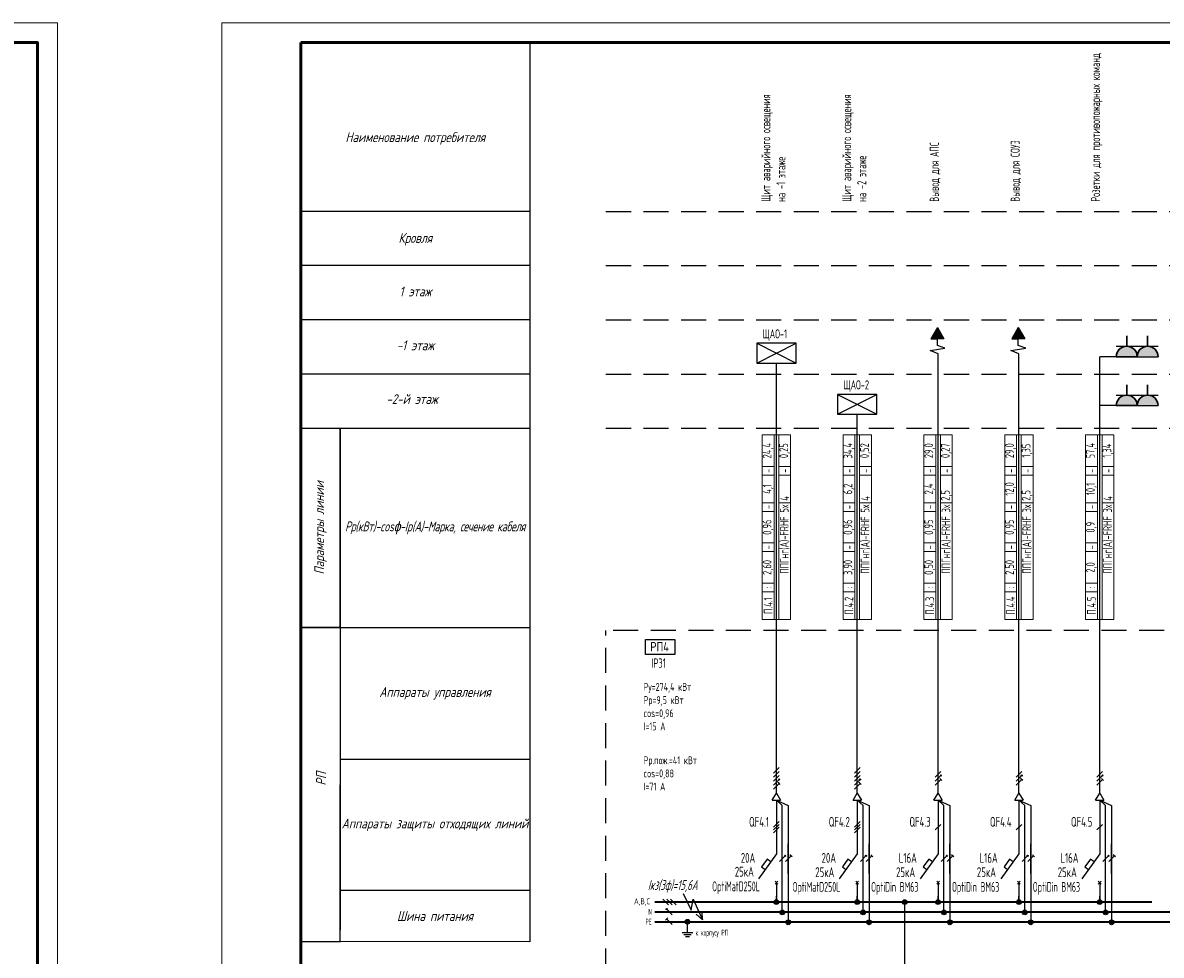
# Model space of a CAD drawing. Header units: millimetres. Extents: x -101899 to 582947, y -77476 to 345289.
# Tile 90 of 100: x 270945 to 299819, y 127703 to 151348. Entities that reach past the tile are written whole.
import ezdxf
from ezdxf.enums import TextEntityAlignment as Align

# ---------------------------------------------------------------- set-up
doc = ezdxf.new("R2010")
doc.units = ezdxf.units.MM
doc.linetypes.add('штриховая2', pattern=[9.525, 6.35, -3.175])
doc.layers.get('Defpoints').update_dxf_attribs({"color": 253})
doc.layers.add('$_Блоки', color=7, linetype='Continuous')
doc.layers.add('текст', color=7, linetype='Continuous', lineweight=20)
doc.layers.add('ФОРМАТ', color=7, linetype='Continuous', lineweight=18)
doc.styles.add('$_Electrical_gost', font='cs_gost2304.shx', dxfattribs={"width": 0.8})
doc.styles.add('$_ГОСТ.15', font='gost-uw.shx', dxfattribs={"oblique": 15})
doc.styles.add('_ЕСКД', font='cs_gost2304.shx', dxfattribs={"oblique": 15, "height": 2.5})
doc.styles.add('Electrical_gost', font='cs_gost2304.shx', dxfattribs={"height": 250})
doc.styles.add('ЕСКД', font='cs_gost2304.shx', dxfattribs={"oblique": 15, "height": 2.5})

# ---------------------------------------------------------------- blocks, each defined once
blk = doc.blocks.new('*U158')
at = {"layer": 'ФОРМАТ'}
blk.add_lwpolyline([(1485, 420), (1485, 0), (0, 0), (0, 420)], close=True, dxfattribs=at)
at = {"layer": 'ФОРМАТ', "lineweight": 53}
blk.add_lwpolyline([(20, 415), (20, 5), (1480, 5), (1480, 415)], close=True, dxfattribs=at)
blk = doc.blocks.new('Точка соединения')
blk.add_hatch(color=256).paths.add_polyline_path([(0.6, 0, 1), (-0.6, 0, 1)])
blk.add_hatch(color=256).paths.add_polyline_path([(0.6, 0, 1), (-0.6, 0, 1)])
blk.add_circle((0, 0), 0.6)
blk.add_circle((0, 0), 0.6)
blk = doc.blocks.new('*U9')
for p, q in [((3.75, 0), (-3.75, 0)), ((-1.71, 0.71), (-0.29, -0.71)), ((-0.71, 0.71), (0.71, -0.71)), ((0.29, 0.71), (1.71, -0.71))]:
    blk.add_line(p, q)
blk = doc.blocks.new('*U10')
h = blk.add_hatch(color=256)
h.dxf.hatch_style = 1
h.paths.add_polyline_path([(-0.56, 0.71, 1), (-0.86, 0.71, 1)])
h = blk.add_hatch(color=256)
h.dxf.hatch_style = 1
h.paths.add_polyline_path([(-0.56, 0.71, 1), (-0.86, 0.71, 1)])
for p, q in [((3.75, 0), (-3.75, 0)), ((0.71, -0.71), (-0.71, 0.71))]:
    blk.add_line(p, q)
blk.add_circle((-0.71, 0.71), 0.15)
blk.add_circle((-0.71, 0.71), 0.15)
blk = doc.blocks.new('*U11')
for p, q in [((3.75, 0), (-3.75, 0)), ((-0.42, 0.99), (-0.99, 0.42)), ((0.71, -0.71), (-0.71, 0.71))]:
    blk.add_line(p, q)
blk = doc.blocks.new('*U29')
for p, q in [((0, 25.74), (0, 12.14)), ((0.71, 20.36), (-0.71, 18.94)), ((0.71, 19.65), (-0.71, 18.24)), ((0.71, 18.94), (-0.71, 17.53)), ((0, 12.14), (-4.55, 5.86)), ((-0.35, 5.2), (0.35, 4.49)), ((-0.35, 4.49), (0.35, 5.2)), ((0, 4.84), (0, 0))]:
    blk.add_line(p, q)
blk.add_lwpolyline([(-1.42, 10.18), (-2.35, 10.84), (-3.76, 8.87), (-2.85, 8.21)])
at = {"style": 'Electrical_gost', "flags": 8}
for tag, width, p in [('QF', 0.8, (-1.86, 20.29)), ('ХАРАКТЕРИСТИКА_И_ТОК', 0.8, (-5.38, 11.14)), ('ОТКЛЮЧАЮЩАЯ_СПОСОБНОСТЬ', 0.8, (-5.38, 7.64)), ('МАРКА', 0.6, (-5.38, 4.14))]:
    blk.add_attdef(tag, text='', height=2.5, dxfattribs=dict(at, width=width)).set_placement(p, align=Align.MIDDLE_RIGHT)
blk = doc.blocks.new('*U15')
h = blk.add_hatch(color=256)
h.dxf.hatch_style = 1
h.paths.add_polyline_path([(0.86, -0.29, 1), (0.56, -0.29, 1)])
for p, q in [((0, -3.75), (0, 3.75)), ((0.71, 2.71), (-0.71, 1.29)), ((0.71, 1.71), (-0.71, 0.29)), ((0.71, 0.71), (-0.71, -0.71)), ((0.71, -0.29), (-0.71, -1.71)), ((0.71, -1.29), (-0.71, -2.71)), ((0.99, -1.58), (0.42, -1.01))]:
    blk.add_line(p, q)
blk.add_circle((0.71, -0.29), 0.15)
blk = doc.blocks.new('*U13')
h = blk.add_hatch(color=256)
h.dxf.hatch_style = 1
h.paths.add_polyline_path([(0.86, 0.71, 1), (0.56, 0.71, 1)])
h = blk.add_hatch(color=256)
h.dxf.hatch_style = 1
h.paths.add_polyline_path([(0.86, 0.71, 1), (0.56, 0.71, 1)])
for p, q in [((0, -3.75), (0, 3.75)), ((-0.71, -0.71), (0.71, 0.71))]:
    blk.add_line(p, q)
blk.add_circle((0.71, 0.71), 0.15)
blk.add_circle((0.71, 0.71), 0.15)
blk = doc.blocks.new('*U12')
for p, q in [((0, -3.75), (0, 3.75)), ((-0.71, -0.71), (0.71, 0.71)), ((0.99, 0.42), (0.42, 0.99))]:
    blk.add_line(p, q)
blk = doc.blocks.new('*U33')
at = {"layer": '$_Блоки', "color": 0}
for p, q in [((-5, 5), (5, 0)), ((-5, 0), (5, 5))]:
    blk.add_line(p, q, dxfattribs=at)
blk.add_lwpolyline([(-5, 0), (5, 0), (5, 5), (-5, 5)], close=True, dxfattribs=at)
at = {"layer": '$_Блоки', "style": 'Electrical_gost', "flags": 1}
for tag, p in [('ПОМЕЩЕНИЕ_№', (-0.37, 27.49)), ('ГРУППА_№', (-0.37, 23.49)), ('НАИМЕНОВАНИЕ', (-0.37, 19.49)), ('ПРИМЕЧАНИЕ', (-0.37, 15.49))]:
    blk.add_attdef(tag, text='', height=2.5, dxfattribs=at).set_placement(p, align=Align.TOP_LEFT)
blk = doc.blocks.new('*T163')
at = {"layer": 'Defpoints', "color": 8, "linetype": 'ByBlock', "lineweight": 0, "transparency": 16777216}
for p, q in [((0, 0), (0, 4680)), ((0, 4680), (720, 4680)), ((300, 0), (300, 4680)), ((420, 0), (420, 4680)), ((720, 0), (720, 4680)), ((0, 3880), (300, 3880)), ((420, 3880), (720, 3880)), ((0, 3660), (300, 3660)), ((420, 3660), (720, 3660)), ((0, 2960), (300, 2960)), ((420, 2960), (720, 2960)), ((0, 2740), (300, 2740)), ((0, 1940), (300, 1940)), ((0, 1720), (300, 1720)), ((0, 920), (300, 920)), ((0, 700), (300, 700)), ((0, 0), (720, 0))]:
    blk.add_line(p, q, dxfattribs=at)
at = {"color": 0, "transparency": 16777216, "char_height": 220, "rotation": 90, "style": '$_Electrical_gost'}
for s, insert, width, attachment_point in [('24,4', (150, 4280), 800, 5), ('0,25', (570, 4280), 800, 5), ('-', (150, 3770), 220, 5), ('-', (570, 3770), 220, 5), ('4,1', (150, 3310), 700, 5), ('-', (150, 2850), 220, 5), ('4', (570, 3010), 600, 4), ('{\\C256;ППГнг(А)-FRHF 5х}', (570, 2910), 2860, 6), ('0,96', (150, 2340), 800, 5), ('-', (150, 1830), 220, 5), ('2,60', (150, 1320), 800, 5), ('П.4.1', (150, 350), 700, 5), (':', (150, 810), 220, 5)]:
    blk.add_mtext(s, dxfattribs=dict(at, insert=insert, width=width, attachment_point=attachment_point))
blk = doc.blocks.new('*T164')
at = {"layer": 'Defpoints', "color": 8, "linetype": 'ByBlock', "lineweight": 0, "transparency": 16777216}
for p, q in [((0, 0), (0, 4680)), ((0, 4680), (720, 4680)), ((300, 0), (300, 4680)), ((420, 0), (420, 4680)), ((720, 0), (720, 4680)), ((0, 3880), (300, 3880)), ((420, 3880), (720, 3880)), ((0, 3660), (300, 3660)), ((420, 3660), (720, 3660)), ((0, 2960), (300, 2960)), ((420, 2960), (720, 2960)), ((0, 2740), (300, 2740)), ((0, 1940), (300, 1940)), ((0, 1720), (300, 1720)), ((0, 920), (300, 920)), ((0, 700), (300, 700)), ((0, 0), (720, 0))]:
    blk.add_line(p, q, dxfattribs=at)
at = {"color": 0, "transparency": 16777216, "char_height": 220, "rotation": 90, "style": '$_Electrical_gost'}
for s, insert, width, attachment_point in [('34,4', (150, 4280), 800, 5), ('0,52', (570, 4280), 800, 5), ('-', (150, 3770), 220, 5), ('-', (570, 3770), 220, 5), ('6,2', (150, 3310), 700, 5), ('-', (150, 2850), 220, 5), ('4', (570, 3010), 600, 4), ('{\\C256;ППГнг(А)-FRHF 5х}', (570, 2910), 2860, 6), ('0,96', (150, 2340), 800, 5), ('-', (150, 1830), 220, 5), ('3,90', (150, 1320), 800, 5), ('П.4.2', (150, 350), 700, 5), (':', (150, 810), 220, 5)]:
    blk.add_mtext(s, dxfattribs=dict(at, insert=insert, width=width, attachment_point=attachment_point))
blk = doc.blocks.new('*U30')
for p, q in [((0, 25.74), (0, 12.14)), ((0.71, 19.65), (-0.71, 18.24)), ((0, 12.14), (-4.55, 5.86)), ((-0.35, 5.2), (0.35, 4.49)), ((-0.35, 4.49), (0.35, 5.2)), ((0, 4.84), (0, 0))]:
    blk.add_line(p, q)
blk.add_lwpolyline([(-1.42, 10.18), (-2.35, 10.84), (-3.76, 8.87), (-2.85, 8.21)])
at = {"style": 'Electrical_gost', "flags": 8}
for tag, width, p in [('QF', 0.8, (-1.86, 20.29)), ('ХАРАКТЕРИСТИКА_И_ТОК', 0.8, (-5.38, 11.14)), ('ОТКЛЮЧАЮЩАЯ_СПОСОБНОСТЬ', 0.8, (-5.38, 7.64)), ('МАРКА', 0.6, (-5.38, 4.14))]:
    blk.add_attdef(tag, text='', height=2.5, dxfattribs=dict(at, width=width)).set_placement(p, align=Align.MIDDLE_RIGHT)
blk = doc.blocks.new('*U14')
h = blk.add_hatch(color=256)
h.dxf.hatch_style = 1
h.paths.add_polyline_path([(0.86, 0.71, 1), (0.56, 0.71, 1)])
for p, q in [((0, -3.75), (0, 3.75)), ((0.71, 1.71), (-0.71, 0.29)), ((0.71, 0.71), (-0.71, -0.71)), ((0.71, -0.29), (-0.71, -1.71)), ((0.99, -0.58), (0.42, -0.01))]:
    blk.add_line(p, q)
blk.add_circle((0.71, 0.71), 0.15)
blk = doc.blocks.new('*T165')
at = {"layer": 'Defpoints', "color": 8, "linetype": 'ByBlock', "lineweight": 0, "transparency": 16777216}
for p, q in [((0, 0), (0, 4680)), ((0, 4680), (720, 4680)), ((300, 0), (300, 4680)), ((420, 0), (420, 4680)), ((720, 0), (720, 4680)), ((0, 3880), (300, 3880)), ((420, 3880), (720, 3880)), ((0, 3660), (300, 3660)), ((420, 3660), (720, 3660)), ((0, 2960), (300, 2960)), ((420, 2960), (720, 2960)), ((0, 2740), (300, 2740)), ((0, 1940), (300, 1940)), ((0, 1720), (300, 1720)), ((0, 920), (300, 920)), ((0, 700), (300, 700)), ((0, 0), (720, 0))]:
    blk.add_line(p, q, dxfattribs=at)
at = {"color": 0, "transparency": 16777216, "char_height": 220, "rotation": 90, "style": '$_Electrical_gost'}
for s, insert, width, attachment_point in [('29,0', (150, 4280), 800, 5), ('0,27', (570, 4280), 800, 5), ('-', (150, 3770), 220, 5), ('-', (570, 3770), 220, 5), ('2,4', (150, 3310), 700, 5), ('2,5', (570, 3010), 600, 4), ('-', (150, 2850), 220, 5), ('{\\C256;ППГнг(А)-FRHF 3х}', (570, 2910), 2860, 6), ('0,95', (150, 2340), 800, 5), ('-', (150, 1830), 220, 5), ('0,50', (150, 1320), 800, 5), ('П.4.3', (150, 350), 700, 5), (':', (150, 810), 220, 5)]:
    blk.add_mtext(s, dxfattribs=dict(at, insert=insert, width=width, attachment_point=attachment_point))
blk = doc.blocks.new('*T166')
at = {"layer": 'Defpoints', "color": 8, "linetype": 'ByBlock', "lineweight": 0, "transparency": 16777216}
for p, q in [((0, 0), (0, 4680)), ((0, 4680), (720, 4680)), ((300, 0), (300, 4680)), ((420, 0), (420, 4680)), ((720, 0), (720, 4680)), ((0, 3880), (300, 3880)), ((420, 3880), (720, 3880)), ((0, 3660), (300, 3660)), ((420, 3660), (720, 3660)), ((0, 2960), (300, 2960)), ((420, 2960), (720, 2960)), ((0, 2740), (300, 2740)), ((0, 1940), (300, 1940)), ((0, 1720), (300, 1720)), ((0, 920), (300, 920)), ((0, 700), (300, 700)), ((0, 0), (720, 0))]:
    blk.add_line(p, q, dxfattribs=at)
at = {"color": 0, "transparency": 16777216, "char_height": 220, "rotation": 90, "style": '$_Electrical_gost'}
for s, insert, width, attachment_point in [('29,0', (150, 4280), 800, 5), ('1,35', (570, 4280), 800, 5), ('-', (150, 3770), 220, 5), ('-', (570, 3770), 220, 5), ('12,0', (150, 3310), 700, 5), ('2,5', (570, 3010), 600, 4), ('-', (150, 2850), 220, 5), ('{\\C256;ППГнг(А)-FRHF 3х}', (570, 2910), 2860, 6), ('0,95', (150, 2340), 800, 5), ('-', (150, 1830), 220, 5), ('2,50', (150, 1320), 800, 5), ('П.4.4', (150, 350), 700, 5), (':', (150, 810), 220, 5)]:
    blk.add_mtext(s, dxfattribs=dict(at, insert=insert, width=width, attachment_point=attachment_point))
blk = doc.blocks.new('*T167')
at = {"layer": 'Defpoints', "color": 8, "linetype": 'ByBlock', "lineweight": 0, "transparency": 16777216}
for p, q in [((0, 0), (0, 4680)), ((0, 4680), (720, 4680)), ((300, 0), (300, 4680)), ((420, 0), (420, 4680)), ((720, 0), (720, 4680)), ((0, 3880), (300, 3880)), ((420, 3880), (720, 3880)), ((0, 3660), (300, 3660)), ((420, 3660), (720, 3660)), ((0, 2960), (300, 2960)), ((420, 2960), (720, 2960)), ((0, 2740), (300, 2740)), ((0, 1940), (300, 1940)), ((0, 1720), (300, 1720)), ((0, 920), (300, 920)), ((0, 700), (300, 700)), ((0, 0), (720, 0))]:
    blk.add_line(p, q, dxfattribs=at)
at = {"color": 0, "transparency": 16777216, "char_height": 220, "rotation": 90, "style": '$_Electrical_gost'}
for s, insert, width, attachment_point in [('57,4', (150, 4280), 800, 5), ('1,34', (570, 4280), 800, 5), ('-', (150, 3770), 220, 5), ('-', (570, 3770), 220, 5), ('10,1', (150, 3310), 700, 5), ('-', (150, 2850), 220, 5), ('4', (570, 3010), 600, 4), ('{\\C256;ППГнг(А)-FRHF 3х}', (570, 2910), 2860, 6), ('0,9', (150, 2340), 800, 5), ('-', (150, 1830), 220, 5), ('2,0', (150, 1320), 800, 5), ('П.4.5', (150, 350), 700, 5), (':', (150, 810), 220, 5)]:
    blk.add_mtext(s, dxfattribs=dict(at, insert=insert, width=width, attachment_point=attachment_point))
blk = doc.blocks.new('*U32')
at = {"layer": '$_Блоки'}
h = blk.add_hatch(color=0, dxfattribs=at)
h.dxf.hatch_style = 1
h.paths.add_polyline_path([(-2.65, 0), (2.65, 0, 1)])
at = {"layer": '$_Блоки', "color": 0, "lineweight": 30}
blk.add_line((0, 5.31), (0, 2.65), dxfattribs=at)
at = {"layer": '$_Блоки', "color": 0}
for p, q in [((-2.65, 2.65), (2.65, 2.65)), ((-2.65, 0), (2.65, 0))]:
    blk.add_line(p, q, dxfattribs=at)
at = {"layer": '$_Блоки', "color": 0, "lineweight": 30}
blk.add_arc((0, 0), 2.65, 360, 180, dxfattribs=at)
at = {"layer": '$_Блоки', "color": 0, "style": 'Electrical_gost', "flags": 1}
for tag, p in [('ПОМЕЩЕНИЕ_№', (-0.4, 25.49)), ('ГРУППА_№', (-0.4, 21.49)), ('НАИМЕНОВАНИЕ', (-0.4, 17.49)), ('ПРИМЕЧАНИЕ', (-0.4, 13.49))]:
    blk.add_attdef(tag, text='', height=2.5, dxfattribs=at).set_placement(p, align=Align.TOP_LEFT)

msp = doc.modelspace()

# ---------------------------------------------------------------- hatches: boundary and pattern name
h = msp.add_hatch(color=256)
h.dxf.hatch_style = 1
h.paths.add_polyline_path([(294143.8, 143623.5), (293978, 143334.9), (294143.8, 143334.9), (294309.7, 143334.9)])
h = msp.add_hatch(color=256)
h.dxf.hatch_style = 1
h.paths.add_polyline_path([(296193.8, 143623.5), (296028, 143334.9), (296193.8, 143334.9), (296359.7, 143334.9)])

# ---------------------------------------------------------------- linework, layer by layer
for p, q in [((278995.8, 136012.2), (283806, 136012.2)), ((278996.9, 132677.6), (278996.9, 128342.1)), ((289954.2, 131631.2), (290059.2, 131813.1)), ((290059.2, 131813.1), (290164.2, 131631.2)), ((292004.2, 131631.2), (292109.2, 131813.1)), ((292109.2, 131813.1), (292214.2, 131631.2)), ((294054.2, 131631.2), (294159.2, 131813.1)), ((294159.2, 131813.1), (294264.2, 131631.2)), ((296104.2, 131631.2), (296209.2, 131813.1)), ((296209.2, 131813.1), (296314.2, 131631.2)), ((298154.2, 131631.2), (298259.2, 131813.1)), ((298259.2, 131813.1), (298364.2, 131631.2)), ((289954.2, 131631.2), (290164.2, 131631.2)), ((292004.2, 131631.2), (292214.2, 131631.2)), ((294054.2, 131631.2), (294264.2, 131631.2)), ((296104.2, 131631.2), (296314.2, 131631.2)), ((298154.2, 131631.2), (298364.2, 131631.2)), ((290059.2, 129056.9), (290059.2, 129202.6)), ((292109.2, 129056.9), (292109.2, 129202.6)), ((294159.2, 129056.9), (294159.2, 129202.6)), ((296209.2, 129056.9), (296209.2, 129202.6)), ((298259.2, 129056.9), (298259.2, 129202.6)), ((287669, 128277.4), (287939, 128277.4)), ((287709.5, 128232.4), (287898.5, 128232.4)), ((287750, 128179.3), (287858, 128179.3))]:
    msp.add_line(p, q)
at = {"linetype": 'штриховая2', "ltscale": 100}
msp.add_line((285737.2, 116764), (285737.2, 135935.2), dxfattribs=at)
for points in [[(277997.4, 150848.2), (283803.6, 150848.2), (283803.6, 145190.5), (277997.4, 145190.5)], [(277999.1, 128053.5), (278996.4, 128052), (279002, 136013.7), (278003.6, 136013.7)], [(286740.8, 135710.4), (287480.2, 135708.3), (287480.2, 135327.7), (286740.8, 135329.8)], [(286740.8, 135710.4), (287480.2, 135708.3), (287480.2, 135327.7), (286740.8, 135329.8)]]:
    msp.add_lwpolyline(points, close=True)
for points in [[(283803.6, 146565.5), (277997.4, 146565.5)], [(283803.6, 145190.5), (283803.6, 128044.7), (278996.4, 128048.1)], [(277999.1, 141066.3), (277997.4, 144481.8)], [(283803.6, 143815.5), (277997.4, 143815.5)], [(294143.8, 143623.5), (293978, 143334.9), (294143.8, 143334.9)], [(294143.8, 143623.5), (294309.7, 143334.9), (294143.8, 143334.9)], [(296193.8, 143623.5), (296028, 143334.9), (296193.8, 143334.9)], [(296193.8, 143623.5), (296359.7, 143334.9), (296193.8, 143334.9)], [(294159.2, 142520), (294159.2, 142953.6), (293959.2, 143037.6), (294334.5, 143098.2), (294143.8, 143164.3), (294143.8, 143334.9)], [(296209.2, 142520), (296209.2, 142953.6), (296009.2, 143037.6), (296384.5, 143098.2), (296193.8, 143164.3), (296193.8, 143334.9)], [(290059.2, 131813.1), (290059.2, 142720)], [(294159.2, 131813.1), (294159.2, 142880)], [(296209.2, 131813.1), (296209.2, 142880)], [(298259.2, 131813.1), (298259.2, 142880)], [(299209.2, 142880), (298259.2, 142880)], [(283803.6, 142440.5), (277997.4, 142440.5)], [(299209.2, 141640), (298259.2, 141640)], [(292109.2, 131813.1), (292109.2, 141420)], [(277997.4, 141065.5), (283803.6, 141065.5)], [(277999.1, 141066.3), (277999.1, 136014.5), (278996.4, 136013), (278997.5, 141066.3)], [(278996.9, 141066.3), (278996.9, 136013)], [(278999.4, 132677.6), (278999.4, 136013)], [(278995.8, 132676.8), (283806, 132676.8)], [(290209.2, 128806.9), (290209.2, 131497.8), (290059.2, 131631.2), (290359.2, 131497.8), (290359.2, 128556.9)], [(290209.2, 128806.9), (290209.2, 131497.8), (290059.2, 131631.2), (290359.2, 131497.8), (290359.2, 128556.9)], [(292259.2, 128806.9), (292259.2, 131497.8), (292109.2, 131631.2), (292409.2, 131497.8), (292409.2, 128556.9)], [(292259.2, 128806.9), (292259.2, 131497.8), (292109.2, 131631.2), (292409.2, 131497.8), (292409.2, 128556.9)], [(294309.2, 128806.9), (294309.2, 131497.8), (294159.2, 131631.2), (294459.2, 131497.8), (294459.2, 128556.9)], [(294309.2, 128806.9), (294309.2, 131497.8), (294159.2, 131631.2), (294459.2, 131497.8), (294459.2, 128556.9)], [(296359.2, 128806.9), (296359.2, 131497.8), (296209.2, 131631.2), (296509.2, 131497.8), (296509.2, 128556.9)], [(296359.2, 128806.9), (296359.2, 131497.8), (296209.2, 131631.2), (296509.2, 131497.8), (296509.2, 128556.9)], [(298409.2, 128806.9), (298409.2, 131497.8), (298259.2, 131631.2), (298559.2, 131497.8), (298559.2, 128556.9)], [(298409.2, 128806.9), (298409.2, 131497.8), (298259.2, 131631.2), (298559.2, 131497.8), (298559.2, 128556.9)], [(283803.6, 129341.4), (278995.8, 129341.4)], [(287693.8, 129270.9), (287893.7, 128849.1), (287945.7, 129125.4), (288187.2, 128603.8), (288177.3, 128823.8)], [(293312.9, 127360.9), (293312.9, 129050.2)], [(287804, 128277.4), (287804, 128550.2)], [(288024.4, 128744.2), (288187.2, 128603.8)]]:
    msp.add_lwpolyline(points)
for points in [[(285737.2, 146565.5), (399903.6, 146565.5)], [(285737.2, 145190.5), (399903.6, 145190.5)], [(285737.2, 143815.5), (399903.6, 143815.5)], [(285737.2, 142440.5), (399903.6, 142440.5)], [(285737.2, 141065.5), (399903.6, 141065.5)], [(399903.6, 135935.2), (285737.2, 135935.2)]]:
    msp.add_lwpolyline(points, dxfattribs=at)
at = {"const_width": 50}
for points in [[(286973.1, 129050.2), (299582.9, 129050.2)], [(286973.1, 128797.2), (399154.9, 128798.4)], [(286973.1, 128547.2), (399149, 128548.4)]]:
    msp.add_lwpolyline(points, dxfattribs=at)

# ---------------------------------------------------------------- block references
at = {"color": 114, "true_color": 0x139b48, "xscale": 100, "yscale": 100, "zscale": 100}
for p in [(123321.7, 109347.8), (275997.4, 109347.8)]:
    msp.add_blockref('*U158', p, dxfattribs=at)
at = {"xscale": 100, "yscale": 100, "zscale": 100}
for name, p in [('*U33', (290059.2, 142720)), ('*U32', (298943.9, 142880)), ('*U32', (299474.5, 142880)), ('*U32', (298943.9, 141640)), ('*U32', (299474.5, 141640)), ('*U33', (292109.2, 141420)), ('*U15', (290059.2, 132188.1)), ('*U15', (292109.2, 132188.1)), ('*U14', (294159.2, 132188.1)), ('*U14', (296209.2, 132188.1)), ('*U14', (298259.2, 132188.1)), ('*U13', (290209.2, 130152.4)), ('*U12', (290359.2, 130152.4)), ('*U13', (292259.2, 130152.4)), ('*U12', (292409.2, 130152.4)), ('*U13', (294309.2, 130152.4)), ('*U12', (294459.2, 130152.4)), ('*U13', (296359.2, 130152.4)), ('*U12', (296509.2, 130152.4)), ('*U13', (298409.2, 130152.4)), ('*U12', (298559.2, 130152.4)), ('*U9', (287348.1, 129050.2)), ('Точка соединения', (290059.2, 129050.7)), ('Точка соединения', (292109.2, 129050.7)), ('Точка соединения', (293312.9, 129050.7)), ('Точка соединения', (294159.2, 129050.7)), ('Точка соединения', (296209.2, 129050.7)), ('Точка соединения', (298259.2, 129050.7)), ('*U10', (287348.1, 128800.2)), ('Точка соединения', (290209.2, 128790)), ('Точка соединения', (292259.2, 128790)), ('Точка соединения', (294309.2, 128790)), ('Точка соединения', (296359.2, 128790)), ('Точка соединения', (298409.2, 128790)), ('*U11', (287348.1, 128550.2)), ('Точка соединения', (287804, 128550.2)), ('Точка соединения', (290359.2, 128537.1)), ('Точка соединения', (292409.2, 128537.1)), ('Точка соединения', (294459.2, 128537.1)), ('Точка соединения', (296509.2, 128537.1)), ('Точка соединения', (298559.2, 128537.1))]:
    msp.add_blockref(name, p, dxfattribs=at)
for name, p in [('*T163', (289699.2, 136216.8)), ('*T164', (291749.2, 136216.8)), ('*T165', (293799.2, 136216.8)), ('*T166', (295849.2, 136216.8)), ('*T167', (297899.2, 136216.8))]:
    msp.add_blockref(name, p)
ref = msp.add_blockref('*U29', (290059.2, 129056.9), dxfattribs=dict(xscale=100, yscale=100, zscale=100))
ref.add_attrib('QF', 'QF4.1', dxfattribs={"height": 250, "style": 'Electrical_gost', "width": 0.8}).set_placement((289872.7, 131085.8), align=Align.MIDDLE_RIGHT)
ref.add_attrib('ХАРАКТЕРИСТИКА_И_ТОК', '20A', dxfattribs={"height": 250, "style": 'Electrical_gost', "width": 0.8}).set_placement((289521.5, 130171), align=Align.MIDDLE_RIGHT)
ref = msp.add_blockref('*U29', (292109.2, 129056.9), dxfattribs=dict(xscale=100, yscale=100, zscale=100))
ref.add_attrib('QF', 'QF4.2', dxfattribs={"height": 250, "style": 'Electrical_gost', "width": 0.8}).set_placement((291922.7, 131085.8), align=Align.MIDDLE_RIGHT)
ref.add_attrib('ХАРАКТЕРИСТИКА_И_ТОК', '20A', dxfattribs={"height": 250, "style": 'Electrical_gost', "width": 0.8}).set_placement((291571.5, 130171), align=Align.MIDDLE_RIGHT)
ref = msp.add_blockref('*U30', (294159.2, 129056.9), dxfattribs=dict(xscale=100, yscale=100, zscale=100))
ref.add_attrib('QF', 'QF4.3', dxfattribs={"height": 250, "style": 'Electrical_gost', "width": 0.8}).set_placement((293972.7, 131085.8), align=Align.MIDDLE_RIGHT)
ref.add_attrib('ХАРАКТЕРИСТИКА_И_ТОК', 'L16A', dxfattribs={"height": 250, "style": 'Electrical_gost', "width": 0.8}).set_placement((293621.5, 130171), align=Align.MIDDLE_RIGHT)
ref = msp.add_blockref('*U30', (296209.2, 129056.9), dxfattribs=dict(xscale=100, yscale=100, zscale=100))
ref.add_attrib('QF', 'QF4.4', dxfattribs={"height": 250, "style": 'Electrical_gost', "width": 0.8}).set_placement((296022.7, 131085.8), align=Align.MIDDLE_RIGHT)
ref.add_attrib('ХАРАКТЕРИСТИКА_И_ТОК', 'L16A', dxfattribs={"height": 250, "style": 'Electrical_gost', "width": 0.8}).set_placement((295671.5, 130171), align=Align.MIDDLE_RIGHT)
ref = msp.add_blockref('*U30', (298259.2, 129056.9), dxfattribs=dict(xscale=100, yscale=100, zscale=100))
ref.add_attrib('QF', 'QF4.5', dxfattribs={"height": 250, "style": 'Electrical_gost', "width": 0.8}).set_placement((298072.7, 131085.8), align=Align.MIDDLE_RIGHT)
ref.add_attrib('ХАРАКТЕРИСТИКА_И_ТОК', 'L16A', dxfattribs={"height": 250, "style": 'Electrical_gost', "width": 0.8}).set_placement((297721.5, 130171), align=Align.MIDDLE_RIGHT)

# ---------------------------------------------------------------- texts
at = {"layer": 'текст', "linetype": 'Continuous', "style": '$_ГОСТ.15', "width": 0.8}
msp.add_text(' IP31', height=240, dxfattribs=at).set_placement((286791.7, 134990))
msp.add_text(' IP31', height=240, dxfattribs=at).set_placement((286791.7, 134990))
at = {"layer": 'текст', "linetype": 'Continuous', "char_height": 230, "attachment_point": 4, "rotation": 90, "style": '$_Electrical_gost'}
for s, insert, width in [('Розетки для противопожарных команд', (298183, 146808.2), 3770.5), ('Щит аварийного освещения \\Pна -1 этаже', (289983, 146808.2), 3770.5), ('Щит аварийного освещения \\Pна -2 этаже', (292033, 146808.2), 3770.5), ('Вывод для АПС', (294083, 146808.2), 1813.672), ('Вывод для СОУЭ', (296133, 146808.2), 1916.246)]:
    msp.add_mtext(s, dxfattribs=dict(at, insert=insert, width=width))
at = {"layer": 'текст'}
for s, insert, char_height, width, attachment_point, style in [('Наименование потребителя', (280900.2, 148412.8), 250, 5806.697, 5, 'ЕСКД'), ('Кровля', (280900.5, 145857.3), 250, 5806.142, 5, '_ЕСКД'), ('1 этаж', (280900.5, 144534.1), 250, 5806.142, 5, '_ЕСКД'), ('-1 этаж', (280900.5, 143168.4), 250, 5806.142, 5, '_ЕСКД'), ('-2-й этаж', (280816.1, 141805.2), 250, 1863.057, 5, 'ЕСКД'), ('\\pxi0.00721;{\\W0.9;\\T0.95;Рр(кВт)-cos\\fISOCPEUR|b0|i0|c204|p34;ɸ\\Fcs_gost2304|c204;-Ip(А)-Марка, сечение кабеля}', (281400, 138538.9), 250, 4807.2, 5, 'ЕСКД'), ('{\\C0;Ру=274,4 кВт\\PРр=9,5 кВт\\Pcos=0,96\\PI=15 А}', (286688.7, 134006.5), 200, 1694.957, 4, '$_Electrical_gost'), ('Аппараты управления', (281402.1, 134344.5), 250, 4807.754, 5, 'ЕСКД'), ('{\\C0;Рр.пож.=41 кВт\\Pcos=0,88\\PI=71 А}', (286688.7, 132312.7), 200, 1694.957, 4, '$_Electrical_gost'), ('Аппараты защиты отходящих линий', (281399.7, 131009.1), 250, 4807.754, 5, 'ЕСКД'), ('25кА', (289245.7, 129821.5), 250, 497.294, 5, '$_Electrical_gost'), ('25кА', (291286.5, 129808.8), 250, 497.294, 5, '$_Electrical_gost'), ('25кА', (293336.5, 129808.8), 250, 497.294, 5, '$_Electrical_gost'), ('25кА', (295386.5, 129808.8), 250, 497.294, 5, '$_Electrical_gost'), ('25кА', (297436.5, 129808.8), 250, 497.294, 5, '$_Electrical_gost'), ('{\\W0.6;OptiDin ВМ63}', (293061.8, 129398.4), 250, 1235.992, 5, '$_Electrical_gost'), ('{\\W0.6;OptiDin ВМ63}', (295111.8, 129398.4), 250, 1235.992, 5, '$_Electrical_gost'), ('{\\W0.6;OptiDin ВМ63}', (297161.8, 129398.4), 250, 1235.992, 5, '$_Electrical_gost'), ('{\\W0.6;OptiMatD250L}', (289034.5, 129411.1), 250, 1235.992, 5, '$_Electrical_gost'), ('{\\W0.6;OptiMatD250L}', (291075.3, 129398.4), 250, 1235.992, 5, '$_Electrical_gost'), ('Шина питания', (281399.7, 128696.7), 250, 4807.754, 5, 'ЕСКД')]:
    msp.add_mtext(s, dxfattribs=dict(at, insert=insert, char_height=char_height, width=width, attachment_point=attachment_point, style=style))
at = {"layer": 'текст', "linetype": 'Continuous', "attachment_point": 4, "style": '$_Electrical_gost'}
for s, insert, char_height, width in [('ЩАО-1', (289707.4, 143427.6), 230, 597.56), ('ЩАО-2', (291758.9, 142135.7), 230, 597.56), ('{\\W0.9;А,В,С}', (286448.4, 129052.3), 150, 537.073), ('{\\W0.7;N}', (286812.3, 128803.6), 150, 81.167), ('{\\W0.7;РЕ}', (286737.9, 128554.6), 150, 141.638), ('{\\W0.7;к корпусу РП}', (288009.8, 128255.2), 150, 879.83)]:
    msp.add_mtext(s, dxfattribs=dict(at, insert=insert, char_height=char_height, width=width))
at = {"layer": 'текст', "char_height": 250, "attachment_point": 5, "rotation": 90, "style": 'ЕСКД'}
for s, insert, width in [('Параметры линии', (278498, 138540), 5052.499), ('РП', (278509.9, 132177.5), 7670.878)]:
    msp.add_mtext(s, dxfattribs=dict(at, insert=insert, width=width))
at = {"layer": 'текст', "linetype": 'Continuous', "insert": (287096.8, 135525.6), "char_height": 240, "width": 1172.897, "attachment_point": 5, "line_spacing_factor": 0.892432, "style": '$_ГОСТ.15'}
msp.add_mtext('\\A1;{\\Q0;РП4}', dxfattribs=at)
at = {"layer": 'текст', "linetype": 'штриховая2', "insert": (288057.6, 129450), "char_height": 250, "width": 1652.029, "attachment_point": 6, "style": 'ЕСКД'}
msp.add_mtext('{\\W0.8;Iкз(3ф)=15,6А}', dxfattribs=at)

doc.saveas('drawing.dxf')
